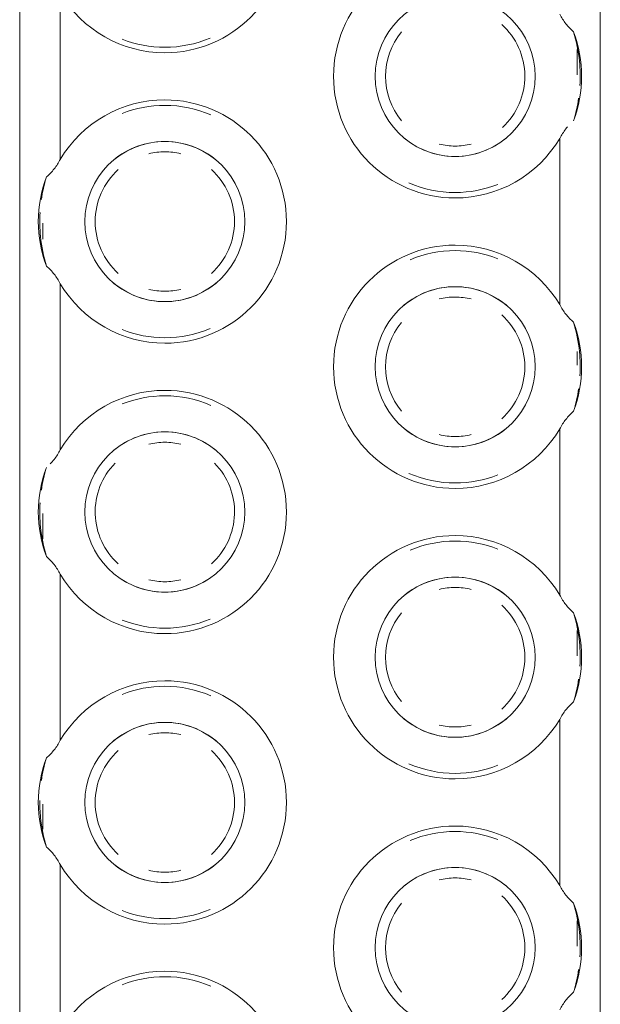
# Model space of a CAD drawing. Header units: millimetres. Extents: x 198345 to 441227, y -23587 to 80066.
# Tile 67 of 79: x 376442 to 376492, y 62633 to 62717. Entities that reach past the tile are written whole.
import ezdxf

# ---------------------------------------------------------------- set-up
doc = ezdxf.new("R2010")
doc.units = ezdxf.units.MM
doc.layers.add('CA_IMPORTY18', color=8, linetype='Continuous', lineweight=9)

# ---------------------------------------------------------------- blocks, each defined once
blk = doc.blocks.new('ocelová kce final - 11542_003_OK-HALA_TaO-2_ET_AciS_2025-05-29_upr_dwg-2597525-PŮDORYS _6_160 _ vestavek V9')
at = {"layer": 'CA_IMPORTY18', "color": 57}
for p, q in [((264645, 62775), (264645, 62375)), ((264645, 62775), (264645, 62375)), ((264695, 62375), (264695, 62775)), ((264695, 62375), (264695, 62775)), ((264648.5, 62719.646), (264648.5, 62705.354)), ((264693, 62712.634), (264693, 62714.81)), ((264693, 62712.634), (264693, 62714.81)), ((264693, 62712.634), (264693, 62714.81)), ((264693, 62712.634), (264693, 62714.81)), ((264693, 62712.634), (264693, 62714.81)), ((264693, 62712.634), (264693, 62714.81)), ((264693, 62712.634), (264693, 62714.81)), ((264691.5, 62692.854), (264691.5, 62707.146)), ((264647, 62698.473), (264647, 62699.866)), ((264647, 62698.473), (264647, 62699.866)), ((264647, 62698.473), (264647, 62699.866)), ((264647, 62698.473), (264647, 62699.866)), ((264647, 62698.473), (264647, 62699.866)), ((264647, 62698.473), (264647, 62699.866)), ((264647, 62698.473), (264647, 62699.866)), ((264648.5, 62694.646), (264648.5, 62680.354)), ((264693, 62687.634), (264693, 62688.814)), ((264693, 62687.634), (264693, 62688.814)), ((264693, 62687.634), (264693, 62688.814)), ((264693, 62687.634), (264693, 62688.814)), ((264693, 62687.634), (264693, 62688.814)), ((264693, 62687.634), (264693, 62688.814)), ((264693, 62687.634), (264693, 62688.814)), ((264691.5, 62667.854), (264691.5, 62682.146)), ((264647, 62672.69), (264647, 62674.866)), ((264647, 62672.69), (264647, 62674.866)), ((264647, 62672.69), (264647, 62674.866)), ((264647, 62672.69), (264647, 62674.866)), ((264647, 62672.69), (264647, 62674.866)), ((264647, 62672.69), (264647, 62674.866)), ((264647, 62672.69), (264647, 62674.866)), ((264648.5, 62669.646), (264648.5, 62655.354)), ((264693, 62662.634), (264693, 62664.81)), ((264693, 62662.634), (264693, 62664.81)), ((264693, 62662.634), (264693, 62664.81)), ((264693, 62662.634), (264693, 62664.81)), ((264693, 62662.634), (264693, 62664.81)), ((264693, 62662.634), (264693, 62664.81)), ((264693, 62662.634), (264693, 62664.81)), ((264691.5, 62642.854), (264691.5, 62657.146)), ((264647, 62647.69), (264647, 62649.866)), ((264647, 62647.69), (264647, 62649.866)), ((264647, 62647.69), (264647, 62649.866)), ((264647, 62647.69), (264647, 62649.866)), ((264647, 62647.69), (264647, 62649.866)), ((264647, 62647.69), (264647, 62649.866)), ((264647, 62647.69), (264647, 62649.866)), ((264648.5, 62644.646), (264648.5, 62630.354)), ((264693, 62637.634), (264693, 62639.81)), ((264693, 62637.634), (264693, 62639.81)), ((264693, 62637.634), (264693, 62639.81)), ((264693, 62637.634), (264693, 62639.81)), ((264693, 62637.634), (264693, 62639.81)), ((264693, 62637.634), (264693, 62639.81)), ((264693, 62637.634), (264693, 62639.81))]:
    blk.add_line(p, q, dxfattribs=at)
for centre, radius, start, end in [((264657.5, 62725), 10.472, 270, 90), ((264682.5, 62712.5), 10.472, 90, 270), ((264657.5, 62725), 10.472, 210.74808, 270), ((264682.5, 62712.5), 6.894, 90, 270), ((264682.5, 62712.5), 6.894, 270, 90), ((264682.5, 62712.5), 6, 312.85886, 48.12088), ((264682.5, 62712.5), 6, 312.85886, 48.12088), ((264682.5, 62712.5), 6, 312.85886, 48.12088), ((264682.5, 62712.5), 6, 312.85886, 48.12088), ((264682.5, 62712.5), 6, 312.85886, 48.12088), ((264682.5, 62712.5), 6, 312.85886, 48.12088), ((264682.5, 62712.5), 6, 312.85886, 48.12088), ((264657.5, 62725), 10, 248.3971, 270), ((264657.5, 62725), 10, 248.3971, 270), ((264657.5, 62725), 10, 248.3971, 270), ((264657.5, 62725), 10, 248.3971, 270), ((264657.5, 62725), 10, 248.3971, 270), ((264657.5, 62725), 10, 248.3971, 270), ((264657.5, 62725), 10, 248.3971, 270), ((264657.5, 62725), 10, 270, 292.89105), ((264657.5, 62725), 10, 270, 292.89105), ((264657.5, 62725), 10, 270, 292.89105), ((264657.5, 62725), 10, 270, 292.89105), ((264657.5, 62725), 10, 270, 292.89105), ((264657.5, 62725), 10, 270, 292.89105), ((264657.5, 62725), 10, 270, 292.89105), ((264682.5, 62712.5), 6, 140.39221, 219.5962), ((264682.5, 62712.5), 6, 140.39221, 219.5962), ((264682.5, 62712.5), 6, 140.39221, 219.5962), ((264682.5, 62712.5), 6, 140.39221, 219.5962), ((264682.5, 62712.5), 6, 140.39221, 219.5962), ((264682.5, 62712.5), 6, 140.39221, 219.5962), ((264682.5, 62712.5), 6, 140.39221, 219.5962), ((264682.5, 62712.5), 10.894, 339.39148, 20.60852), ((264657.5, 62700), 10.472, 90, 149.25192), ((264657.5, 62700), 10, 90, 111.55195), ((264657.5, 62700), 10, 90, 111.55195), ((264657.5, 62700), 10, 90, 111.55195), ((264657.5, 62700), 10, 90, 111.55195), ((264657.5, 62700), 10, 90, 111.55195), ((264657.5, 62700), 10, 90, 111.55195), ((264657.5, 62700), 10, 90, 111.55195), ((264657.5, 62700), 10.472, 270, 90), ((264657.5, 62700), 10, 66.58979, 90), ((264657.5, 62700), 10, 66.58979, 90), ((264657.5, 62700), 10, 66.58979, 90), ((264657.5, 62700), 10, 66.58979, 90), ((264657.5, 62700), 10, 66.58979, 90), ((264657.5, 62700), 10, 66.58979, 90), ((264657.5, 62700), 10, 66.58979, 90), ((264682.5, 62712.5), 6.894, 230, 270), ((264682.5, 62712.5), 6.894, 230, 270), ((264682.5, 62712.5), 6.894, 230, 270), ((264682.5, 62712.5), 6.894, 230, 270), ((264682.5, 62712.5), 6.894, 230, 270), ((264682.5, 62712.5), 6.894, 230, 270), ((264682.5, 62712.5), 6.894, 270, 310), ((264682.5, 62712.5), 6.894, 270, 310), ((264682.5, 62712.5), 6.894, 270, 310), ((264682.5, 62712.5), 6.894, 270, 310), ((264682.5, 62712.5), 6.894, 270, 310), ((264682.5, 62712.5), 6.894, 270, 310), ((264657.5, 62700), 6.894, 90, 270), ((264657.5, 62700), 6.894, 90, 130), ((264657.5, 62700), 6.894, 90, 130), ((264657.5, 62700), 6.894, 90, 130), ((264657.5, 62700), 6.894, 90, 130), ((264657.5, 62700), 6.894, 90, 130), ((264657.5, 62700), 6.894, 90, 130), ((264657.5, 62700), 6.894, 270, 90), ((264657.5, 62700), 6.894, 50, 90), ((264657.5, 62700), 6.894, 50, 90), ((264657.5, 62700), 6.894, 50, 90), ((264657.5, 62700), 6.894, 50, 90), ((264657.5, 62700), 6.894, 50, 90), ((264657.5, 62700), 6.894, 50, 90), ((264682.5, 62712.5), 6, 256.62838, 270), ((264682.5, 62712.5), 6, 256.62838, 270), ((264682.5, 62712.5), 6, 256.62838, 270), ((264682.5, 62712.5), 6, 256.62838, 270), ((264682.5, 62712.5), 6, 256.62838, 270), ((264682.5, 62712.5), 6, 256.62838, 270), ((264682.5, 62712.5), 6, 256.62838, 270), ((264682.5, 62712.5), 10.472, 270, 329.25192), ((264682.5, 62712.5), 6, 270, 283.36241), ((264682.5, 62712.5), 6, 270, 283.36241), ((264682.5, 62712.5), 6, 270, 283.36241), ((264682.5, 62712.5), 6, 270, 283.36241), ((264682.5, 62712.5), 6, 270, 283.36241), ((264682.5, 62712.5), 6, 270, 283.36241), ((264682.5, 62712.5), 6, 270, 283.36241), ((264657.5, 62700), 6, 90, 103.36241), ((264657.5, 62700), 6, 90, 103.36241), ((264657.5, 62700), 6, 90, 103.36241), ((264657.5, 62700), 6, 90, 103.36241), ((264657.5, 62700), 6, 90, 103.36241), ((264657.5, 62700), 6, 90, 103.36241), ((264657.5, 62700), 6, 90, 103.36241), ((264657.5, 62700), 6, 76.62838, 90), ((264657.5, 62700), 6, 76.62838, 90), ((264657.5, 62700), 6, 76.62838, 90), ((264657.5, 62700), 6, 76.62838, 90), ((264657.5, 62700), 6, 76.62838, 90), ((264657.5, 62700), 6, 76.62838, 90), ((264657.5, 62700), 6, 76.62838, 90), ((264657.5, 62700), 10.894, 159.39148, 200.60852), ((264657.5, 62700), 6, 131.88393, 228.12088), ((264657.5, 62700), 6, 131.88393, 228.12088), ((264657.5, 62700), 6, 131.88393, 228.12088), ((264657.5, 62700), 6, 131.88393, 228.12088), ((264657.5, 62700), 6, 131.88393, 228.12088), ((264657.5, 62700), 6, 131.88393, 228.12088), ((264657.5, 62700), 6, 131.88393, 228.12088), ((264657.5, 62700), 6, 311.88393, 48.12088), ((264657.5, 62700), 6, 311.88393, 48.12088), ((264657.5, 62700), 6, 311.88393, 48.12088), ((264657.5, 62700), 6, 311.88393, 48.12088), ((264657.5, 62700), 6, 311.88393, 48.12088), ((264657.5, 62700), 6, 311.88393, 48.12088), ((264657.5, 62700), 6, 311.88393, 48.12088), ((264682.5, 62712.5), 10, 246.54219, 270), ((264682.5, 62712.5), 10, 246.54219, 270), ((264682.5, 62712.5), 10, 246.54219, 270), ((264682.5, 62712.5), 10, 246.54219, 270), ((264682.5, 62712.5), 10, 246.54219, 270), ((264682.5, 62712.5), 10, 246.54219, 270), ((264682.5, 62712.5), 10, 246.54219, 270), ((264682.5, 62712.5), 10, 270, 291.57875), ((264682.5, 62712.5), 10, 270, 291.57875), ((264682.5, 62712.5), 10, 270, 291.57875), ((264682.5, 62712.5), 10, 270, 291.57875), ((264682.5, 62712.5), 10, 270, 291.57875), ((264682.5, 62712.5), 10, 270, 291.57875), ((264682.5, 62712.5), 10, 270, 291.57875), ((264682.5, 62687.5), 10.472, 90, 270), ((264682.5, 62687.5), 10.472, 30.74808, 90), ((264682.5, 62687.5), 10, 90, 112.85649), ((264682.5, 62687.5), 10, 90, 112.85649), ((264682.5, 62687.5), 10, 90, 112.85649), ((264682.5, 62687.5), 10, 90, 112.85649), ((264682.5, 62687.5), 10, 90, 112.85649), ((264682.5, 62687.5), 10, 90, 112.85649), ((264682.5, 62687.5), 10, 90, 112.85649), ((264682.5, 62687.5), 10, 68.42392, 90), ((264682.5, 62687.5), 10, 68.42392, 90), ((264682.5, 62687.5), 10, 68.42392, 90), ((264682.5, 62687.5), 10, 68.42392, 90), ((264682.5, 62687.5), 10, 68.42392, 90), ((264682.5, 62687.5), 10, 68.42392, 90), ((264682.5, 62687.5), 10, 68.42392, 90), ((264657.5, 62700), 10.472, 210.74808, 270), ((264657.5, 62700), 6.894, 230, 270), ((264657.5, 62700), 6.894, 230, 270), ((264657.5, 62700), 6.894, 230, 270), ((264657.5, 62700), 6.894, 230, 270), ((264657.5, 62700), 6.894, 230, 270), ((264657.5, 62700), 6.894, 230, 270), ((264657.5, 62700), 6.894, 270, 310), ((264657.5, 62700), 6.894, 270, 310), ((264657.5, 62700), 6.894, 270, 310), ((264657.5, 62700), 6.894, 270, 310), ((264657.5, 62700), 6.894, 270, 310), ((264657.5, 62700), 6.894, 270, 310), ((264657.5, 62700), 6, 256.62838, 270), ((264657.5, 62700), 6, 256.62838, 270), ((264657.5, 62700), 6, 256.62838, 270), ((264657.5, 62700), 6, 256.62838, 270), ((264657.5, 62700), 6, 256.62838, 270), ((264657.5, 62700), 6, 256.62838, 270), ((264657.5, 62700), 6, 256.62838, 270), ((264657.5, 62700), 6, 270, 283.36241), ((264657.5, 62700), 6, 270, 283.36241), ((264657.5, 62700), 6, 270, 283.36241), ((264657.5, 62700), 6, 270, 283.36241), ((264657.5, 62700), 6, 270, 283.36241), ((264657.5, 62700), 6, 270, 283.36241), ((264657.5, 62700), 6, 270, 283.36241), ((264682.5, 62687.5), 6.894, 90, 270), ((264682.5, 62687.5), 6.894, 90, 130), ((264682.5, 62687.5), 6.894, 90, 130), ((264682.5, 62687.5), 6.894, 90, 130), ((264682.5, 62687.5), 6.894, 90, 130), ((264682.5, 62687.5), 6.894, 90, 130), ((264682.5, 62687.5), 6.894, 90, 130), ((264682.5, 62687.5), 6.894, 270, 90), ((264682.5, 62687.5), 6.894, 50, 90), ((264682.5, 62687.5), 6.894, 50, 90), ((264682.5, 62687.5), 6.894, 50, 90), ((264682.5, 62687.5), 6.894, 50, 90), ((264682.5, 62687.5), 6.894, 50, 90), ((264682.5, 62687.5), 6.894, 50, 90), ((264682.5, 62687.5), 6, 90, 103.36241), ((264682.5, 62687.5), 6, 90, 103.36241), ((264682.5, 62687.5), 6, 90, 103.36241), ((264682.5, 62687.5), 6, 90, 103.36241), ((264682.5, 62687.5), 6, 90, 103.36241), ((264682.5, 62687.5), 6, 90, 103.36241), ((264682.5, 62687.5), 6, 90, 103.36241), ((264682.5, 62687.5), 6, 76.62838, 90), ((264682.5, 62687.5), 6, 76.62838, 90), ((264682.5, 62687.5), 6, 76.62838, 90), ((264682.5, 62687.5), 6, 76.62838, 90), ((264682.5, 62687.5), 6, 76.62838, 90), ((264682.5, 62687.5), 6, 76.62838, 90), ((264682.5, 62687.5), 6, 76.62838, 90), ((264682.5, 62687.5), 6, 311.88393, 48.12088), ((264682.5, 62687.5), 6, 311.88393, 48.12088), ((264682.5, 62687.5), 6, 311.88393, 48.12088), ((264682.5, 62687.5), 6, 311.88393, 48.12088), ((264682.5, 62687.5), 6, 311.88393, 48.12088), ((264682.5, 62687.5), 6, 311.88393, 48.12088), ((264682.5, 62687.5), 6, 311.88393, 48.12088), ((264682.5, 62687.5), 6, 140.39221, 219.5962), ((264682.5, 62687.5), 6, 140.39221, 219.5962), ((264682.5, 62687.5), 6, 140.39221, 219.5962), ((264682.5, 62687.5), 6, 140.39221, 219.5962), ((264682.5, 62687.5), 6, 140.39221, 219.5962), ((264682.5, 62687.5), 6, 140.39221, 219.5962), ((264682.5, 62687.5), 6, 140.39221, 219.5962), ((264682.5, 62687.5), 10.894, 339.39148, 20.60852), ((264657.5, 62700), 10, 248.3971, 270), ((264657.5, 62700), 10, 248.3971, 270), ((264657.5, 62700), 10, 248.3971, 270), ((264657.5, 62700), 10, 248.3971, 270), ((264657.5, 62700), 10, 248.3971, 270), ((264657.5, 62700), 10, 248.3971, 270), ((264657.5, 62700), 10, 248.3971, 270), ((264657.5, 62700), 10, 270, 292.89105), ((264657.5, 62700), 10, 270, 292.89105), ((264657.5, 62700), 10, 270, 292.89105), ((264657.5, 62700), 10, 270, 292.89105), ((264657.5, 62700), 10, 270, 292.89105), ((264657.5, 62700), 10, 270, 292.89105), ((264657.5, 62700), 10, 270, 292.89105), ((264657.5, 62675), 10.472, 90, 149.25192), ((264657.5, 62675), 10.472, 270, 90), ((264657.5, 62675), 10, 90, 111.55195), ((264657.5, 62675), 10, 90, 111.55195), ((264657.5, 62675), 10, 90, 111.55195), ((264657.5, 62675), 10, 90, 111.55195), ((264657.5, 62675), 10, 90, 111.55195), ((264657.5, 62675), 10, 90, 111.55195), ((264657.5, 62675), 10, 90, 111.55195), ((264657.5, 62675), 10, 66.58979, 90), ((264657.5, 62675), 10, 66.58979, 90), ((264657.5, 62675), 10, 66.58979, 90), ((264657.5, 62675), 10, 66.58979, 90), ((264657.5, 62675), 10, 66.58979, 90), ((264657.5, 62675), 10, 66.58979, 90), ((264657.5, 62675), 10, 66.58979, 90), ((264657.5, 62675), 6.894, 90, 270), ((264657.5, 62675), 6.894, 90, 130), ((264657.5, 62675), 6.894, 90, 130), ((264657.5, 62675), 6.894, 90, 130), ((264657.5, 62675), 6.894, 90, 130), ((264657.5, 62675), 6.894, 90, 130), ((264657.5, 62675), 6.894, 90, 130), ((264657.5, 62675), 6.894, 270, 90), ((264657.5, 62675), 6.894, 50, 90), ((264657.5, 62675), 6.894, 50, 90), ((264657.5, 62675), 6.894, 50, 90), ((264657.5, 62675), 6.894, 50, 90), ((264657.5, 62675), 6.894, 50, 90), ((264657.5, 62675), 6.894, 50, 90), ((264682.5, 62687.5), 6.894, 230, 270), ((264682.5, 62687.5), 6.894, 230, 270), ((264682.5, 62687.5), 6.894, 230, 270), ((264682.5, 62687.5), 6.894, 230, 270), ((264682.5, 62687.5), 6.894, 230, 270), ((264682.5, 62687.5), 6.894, 230, 270), ((264682.5, 62687.5), 6.894, 270, 310), ((264682.5, 62687.5), 6.894, 270, 310), ((264682.5, 62687.5), 6.894, 270, 310), ((264682.5, 62687.5), 6.894, 270, 310), ((264682.5, 62687.5), 6.894, 270, 310), ((264682.5, 62687.5), 6.894, 270, 310), ((264682.5, 62687.5), 10.472, 270, 329.25192), ((264657.5, 62675), 6, 90, 103.36241), ((264657.5, 62675), 6, 90, 103.36241), ((264657.5, 62675), 6, 90, 103.36241), ((264657.5, 62675), 6, 90, 103.36241), ((264657.5, 62675), 6, 90, 103.36241), ((264657.5, 62675), 6, 90, 103.36241), ((264657.5, 62675), 6, 90, 103.36241), ((264657.5, 62675), 6, 76.62838, 90), ((264657.5, 62675), 6, 76.62838, 90), ((264657.5, 62675), 6, 76.62838, 90), ((264657.5, 62675), 6, 76.62838, 90), ((264657.5, 62675), 6, 76.62838, 90), ((264657.5, 62675), 6, 76.62838, 90), ((264657.5, 62675), 6, 76.62838, 90), ((264682.5, 62687.5), 6, 256.62838, 270), ((264682.5, 62687.5), 6, 256.62838, 270), ((264682.5, 62687.5), 6, 256.62838, 270), ((264682.5, 62687.5), 6, 256.62838, 270), ((264682.5, 62687.5), 6, 256.62838, 270), ((264682.5, 62687.5), 6, 256.62838, 270), ((264682.5, 62687.5), 6, 256.62838, 270), ((264682.5, 62687.5), 6, 270, 283.36241), ((264682.5, 62687.5), 6, 270, 283.36241), ((264682.5, 62687.5), 6, 270, 283.36241), ((264682.5, 62687.5), 6, 270, 283.36241), ((264682.5, 62687.5), 6, 270, 283.36241), ((264682.5, 62687.5), 6, 270, 283.36241), ((264682.5, 62687.5), 6, 270, 283.36241), ((264657.5, 62675), 10.894, 159.39148, 200.60852), ((264657.5, 62675), 6, 135.52403, 228.12088), ((264657.5, 62675), 6, 135.52403, 228.12088), ((264657.5, 62675), 6, 135.52403, 228.12088), ((264657.5, 62675), 6, 135.52403, 228.12088), ((264657.5, 62675), 6, 135.52403, 228.12088), ((264657.5, 62675), 6, 135.52403, 228.12088), ((264657.5, 62675), 6, 135.52403, 228.12088), ((264657.5, 62675), 6, 311.88393, 44.46506), ((264657.5, 62675), 6, 311.88393, 44.46506), ((264657.5, 62675), 6, 311.88393, 44.46506), ((264657.5, 62675), 6, 311.88393, 44.46506), ((264657.5, 62675), 6, 311.88393, 44.46506), ((264657.5, 62675), 6, 311.88393, 44.46506), ((264657.5, 62675), 6, 311.88393, 44.46506), ((264682.5, 62687.5), 10, 246.54219, 270), ((264682.5, 62687.5), 10, 246.54219, 270), ((264682.5, 62687.5), 10, 246.54219, 270), ((264682.5, 62687.5), 10, 246.54219, 270), ((264682.5, 62687.5), 10, 246.54219, 270), ((264682.5, 62687.5), 10, 246.54219, 270), ((264682.5, 62687.5), 10, 246.54219, 270), ((264682.5, 62687.5), 10, 270, 291.57875), ((264682.5, 62687.5), 10, 270, 291.57875), ((264682.5, 62687.5), 10, 270, 291.57875), ((264682.5, 62687.5), 10, 270, 291.57875), ((264682.5, 62687.5), 10, 270, 291.57875), ((264682.5, 62687.5), 10, 270, 291.57875), ((264682.5, 62687.5), 10, 270, 291.57875), ((264682.5, 62662.5), 10.472, 90, 270), ((264682.5, 62662.5), 10, 90, 112.85649), ((264682.5, 62662.5), 10, 90, 112.85649), ((264682.5, 62662.5), 10, 90, 112.85649), ((264682.5, 62662.5), 10, 90, 112.85649), ((264682.5, 62662.5), 10, 90, 112.85649), ((264682.5, 62662.5), 10, 90, 112.85649), ((264682.5, 62662.5), 10, 90, 112.85649), ((264682.5, 62662.5), 10.472, 30.74808, 90), ((264682.5, 62662.5), 10, 68.42392, 90), ((264682.5, 62662.5), 10, 68.42392, 90), ((264682.5, 62662.5), 10, 68.42392, 90), ((264682.5, 62662.5), 10, 68.42392, 90), ((264682.5, 62662.5), 10, 68.42392, 90), ((264682.5, 62662.5), 10, 68.42392, 90), ((264682.5, 62662.5), 10, 68.42392, 90), ((264657.5, 62675), 10.472, 210.74808, 270), ((264657.5, 62675), 6.894, 233.70433, 270), ((264657.5, 62675), 6.894, 233.70433, 270), ((264657.5, 62675), 6.894, 233.70433, 270), ((264657.5, 62675), 6.894, 233.70433, 270), ((264657.5, 62675), 6.894, 233.70433, 270), ((264657.5, 62675), 6.894, 233.70433, 270), ((264657.5, 62675), 6, 256.62838, 270), ((264657.5, 62675), 6, 256.62838, 270), ((264657.5, 62675), 6, 256.62838, 270), ((264657.5, 62675), 6, 256.62838, 270), ((264657.5, 62675), 6, 256.62838, 270), ((264657.5, 62675), 6, 256.62838, 270), ((264657.5, 62675), 6, 256.62838, 270), ((264657.5, 62675), 6.894, 270, 306.28174), ((264657.5, 62675), 6.894, 270, 306.28174), ((264657.5, 62675), 6.894, 270, 306.28174), ((264657.5, 62675), 6.894, 270, 306.28174), ((264657.5, 62675), 6.894, 270, 306.28174), ((264657.5, 62675), 6.894, 270, 306.28174), ((264657.5, 62675), 6, 270, 283.36241), ((264657.5, 62675), 6, 270, 283.36241), ((264657.5, 62675), 6, 270, 283.36241), ((264657.5, 62675), 6, 270, 283.36241), ((264657.5, 62675), 6, 270, 283.36241), ((264657.5, 62675), 6, 270, 283.36241), ((264657.5, 62675), 6, 270, 283.36241), ((264682.5, 62662.5), 6.894, 90, 270), ((264682.5, 62662.5), 6.894, 90, 130), ((264682.5, 62662.5), 6.894, 90, 130), ((264682.5, 62662.5), 6.894, 90, 130), ((264682.5, 62662.5), 6.894, 90, 130), ((264682.5, 62662.5), 6.894, 90, 130), ((264682.5, 62662.5), 6.894, 90, 130), ((264682.5, 62662.5), 6.894, 270, 90), ((264682.5, 62662.5), 6.894, 50, 90), ((264682.5, 62662.5), 6.894, 50, 90), ((264682.5, 62662.5), 6.894, 50, 90), ((264682.5, 62662.5), 6.894, 50, 90), ((264682.5, 62662.5), 6.894, 50, 90), ((264682.5, 62662.5), 6.894, 50, 90), ((264682.5, 62662.5), 6, 90, 103.36241), ((264682.5, 62662.5), 6, 90, 103.36241), ((264682.5, 62662.5), 6, 90, 103.36241), ((264682.5, 62662.5), 6, 90, 103.36241), ((264682.5, 62662.5), 6, 90, 103.36241), ((264682.5, 62662.5), 6, 90, 103.36241), ((264682.5, 62662.5), 6, 90, 103.36241), ((264682.5, 62662.5), 6, 76.62838, 90), ((264682.5, 62662.5), 6, 76.62838, 90), ((264682.5, 62662.5), 6, 76.62838, 90), ((264682.5, 62662.5), 6, 76.62838, 90), ((264682.5, 62662.5), 6, 76.62838, 90), ((264682.5, 62662.5), 6, 76.62838, 90), ((264682.5, 62662.5), 6, 76.62838, 90), ((264682.5, 62662.5), 6, 311.88393, 48.12088), ((264682.5, 62662.5), 6, 311.88393, 48.12088), ((264682.5, 62662.5), 6, 311.88393, 48.12088), ((264682.5, 62662.5), 6, 311.88393, 48.12088), ((264682.5, 62662.5), 6, 311.88393, 48.12088), ((264682.5, 62662.5), 6, 311.88393, 48.12088), ((264682.5, 62662.5), 6, 311.88393, 48.12088), ((264657.5, 62675), 10, 248.3971, 270), ((264657.5, 62675), 10, 248.3971, 270), ((264657.5, 62675), 10, 248.3971, 270), ((264657.5, 62675), 10, 248.3971, 270), ((264657.5, 62675), 10, 248.3971, 270), ((264657.5, 62675), 10, 248.3971, 270), ((264657.5, 62675), 10, 248.3971, 270), ((264657.5, 62675), 10, 270, 292.89105), ((264657.5, 62675), 10, 270, 292.89105), ((264657.5, 62675), 10, 270, 292.89105), ((264657.5, 62675), 10, 270, 292.89105), ((264657.5, 62675), 10, 270, 292.89105), ((264657.5, 62675), 10, 270, 292.89105), ((264657.5, 62675), 10, 270, 292.89105), ((264682.5, 62662.5), 6, 140.39221, 219.5962), ((264682.5, 62662.5), 6, 140.39221, 219.5962), ((264682.5, 62662.5), 6, 140.39221, 219.5962), ((264682.5, 62662.5), 6, 140.39221, 219.5962), ((264682.5, 62662.5), 6, 140.39221, 219.5962), ((264682.5, 62662.5), 6, 140.39221, 219.5962), ((264682.5, 62662.5), 6, 140.39221, 219.5962), ((264682.5, 62662.5), 10.894, 339.39148, 20.60852), ((264657.5, 62650), 10.472, 90, 149.25192), ((264657.5, 62650), 10, 90, 111.55195), ((264657.5, 62650), 10, 90, 111.55195), ((264657.5, 62650), 10, 90, 111.55195), ((264657.5, 62650), 10, 90, 111.55195), ((264657.5, 62650), 10, 90, 111.55195), ((264657.5, 62650), 10, 90, 111.55195), ((264657.5, 62650), 10, 90, 111.55195), ((264657.5, 62650), 10.472, 270, 90), ((264657.5, 62650), 10, 66.58979, 90), ((264657.5, 62650), 10, 66.58979, 90), ((264657.5, 62650), 10, 66.58979, 90), ((264657.5, 62650), 10, 66.58979, 90), ((264657.5, 62650), 10, 66.58979, 90), ((264657.5, 62650), 10, 66.58979, 90), ((264657.5, 62650), 10, 66.58979, 90), ((264682.5, 62662.5), 6.894, 230, 270), ((264682.5, 62662.5), 6.894, 230, 270), ((264682.5, 62662.5), 6.894, 230, 270), ((264682.5, 62662.5), 6.894, 230, 270), ((264682.5, 62662.5), 6.894, 230, 270), ((264682.5, 62662.5), 6.894, 230, 270), ((264682.5, 62662.5), 6.894, 270, 310), ((264682.5, 62662.5), 6.894, 270, 310), ((264682.5, 62662.5), 6.894, 270, 310), ((264682.5, 62662.5), 6.894, 270, 310), ((264682.5, 62662.5), 6.894, 270, 310), ((264682.5, 62662.5), 6.894, 270, 310), ((264657.5, 62650), 6.894, 90, 270), ((264657.5, 62650), 6.894, 90, 130), ((264657.5, 62650), 6.894, 90, 130), ((264657.5, 62650), 6.894, 90, 130), ((264657.5, 62650), 6.894, 90, 130), ((264657.5, 62650), 6.894, 90, 130), ((264657.5, 62650), 6.894, 90, 130), ((264657.5, 62650), 6.894, 270, 90), ((264657.5, 62650), 6.894, 50, 90), ((264657.5, 62650), 6.894, 50, 90), ((264657.5, 62650), 6.894, 50, 90), ((264657.5, 62650), 6.894, 50, 90), ((264657.5, 62650), 6.894, 50, 90), ((264657.5, 62650), 6.894, 50, 90), ((264682.5, 62662.5), 6, 256.62838, 270), ((264682.5, 62662.5), 6, 256.62838, 270), ((264682.5, 62662.5), 6, 256.62838, 270), ((264682.5, 62662.5), 6, 256.62838, 270), ((264682.5, 62662.5), 6, 256.62838, 270), ((264682.5, 62662.5), 6, 256.62838, 270), ((264682.5, 62662.5), 6, 256.62838, 270), ((264682.5, 62662.5), 10.472, 270, 329.25192), ((264682.5, 62662.5), 6, 270, 283.36241), ((264682.5, 62662.5), 6, 270, 283.36241), ((264682.5, 62662.5), 6, 270, 283.36241), ((264682.5, 62662.5), 6, 270, 283.36241), ((264682.5, 62662.5), 6, 270, 283.36241), ((264682.5, 62662.5), 6, 270, 283.36241), ((264682.5, 62662.5), 6, 270, 283.36241), ((264657.5, 62650), 6, 90, 103.36241), ((264657.5, 62650), 6, 90, 103.36241), ((264657.5, 62650), 6, 90, 103.36241), ((264657.5, 62650), 6, 90, 103.36241), ((264657.5, 62650), 6, 90, 103.36241), ((264657.5, 62650), 6, 90, 103.36241), ((264657.5, 62650), 6, 90, 103.36241), ((264657.5, 62650), 6, 76.62838, 90), ((264657.5, 62650), 6, 76.62838, 90), ((264657.5, 62650), 6, 76.62838, 90), ((264657.5, 62650), 6, 76.62838, 90), ((264657.5, 62650), 6, 76.62838, 90), ((264657.5, 62650), 6, 76.62838, 90), ((264657.5, 62650), 6, 76.62838, 90), ((264657.5, 62650), 10.894, 159.39148, 200.60852), ((264657.5, 62650), 6, 131.88393, 228.12088), ((264657.5, 62650), 6, 131.88393, 228.12088), ((264657.5, 62650), 6, 131.88393, 228.12088), ((264657.5, 62650), 6, 131.88393, 228.12088), ((264657.5, 62650), 6, 131.88393, 228.12088), ((264657.5, 62650), 6, 131.88393, 228.12088), ((264657.5, 62650), 6, 131.88393, 228.12088), ((264657.5, 62650), 6, 311.88393, 48.12088), ((264657.5, 62650), 6, 311.88393, 48.12088), ((264657.5, 62650), 6, 311.88393, 48.12088), ((264657.5, 62650), 6, 311.88393, 48.12088), ((264657.5, 62650), 6, 311.88393, 48.12088), ((264657.5, 62650), 6, 311.88393, 48.12088), ((264657.5, 62650), 6, 311.88393, 48.12088), ((264682.5, 62662.5), 10, 246.54219, 270), ((264682.5, 62662.5), 10, 246.54219, 270), ((264682.5, 62662.5), 10, 246.54219, 270), ((264682.5, 62662.5), 10, 246.54219, 270), ((264682.5, 62662.5), 10, 246.54219, 270), ((264682.5, 62662.5), 10, 246.54219, 270), ((264682.5, 62662.5), 10, 246.54219, 270), ((264682.5, 62662.5), 10, 270, 291.57875), ((264682.5, 62662.5), 10, 270, 291.57875), ((264682.5, 62662.5), 10, 270, 291.57875), ((264682.5, 62662.5), 10, 270, 291.57875), ((264682.5, 62662.5), 10, 270, 291.57875), ((264682.5, 62662.5), 10, 270, 291.57875), ((264682.5, 62662.5), 10, 270, 291.57875), ((264682.5, 62637.5), 10.472, 90, 270), ((264682.5, 62637.5), 10.472, 30.74808, 90), ((264682.5, 62637.5), 10, 90, 112.85649), ((264682.5, 62637.5), 10, 90, 112.85649), ((264682.5, 62637.5), 10, 90, 112.85649), ((264682.5, 62637.5), 10, 90, 112.85649), ((264682.5, 62637.5), 10, 90, 112.85649), ((264682.5, 62637.5), 10, 90, 112.85649), ((264682.5, 62637.5), 10, 90, 112.85649), ((264682.5, 62637.5), 10, 68.42392, 90), ((264682.5, 62637.5), 10, 68.42392, 90), ((264682.5, 62637.5), 10, 68.42392, 90), ((264682.5, 62637.5), 10, 68.42392, 90), ((264682.5, 62637.5), 10, 68.42392, 90), ((264682.5, 62637.5), 10, 68.42392, 90), ((264682.5, 62637.5), 10, 68.42392, 90), ((264657.5, 62650), 10.472, 210.74808, 270), ((264657.5, 62650), 6.894, 230, 270), ((264657.5, 62650), 6.894, 230, 270), ((264657.5, 62650), 6.894, 230, 270), ((264657.5, 62650), 6.894, 230, 270), ((264657.5, 62650), 6.894, 230, 270), ((264657.5, 62650), 6.894, 230, 270), ((264657.5, 62650), 6.894, 270, 310), ((264657.5, 62650), 6.894, 270, 310), ((264657.5, 62650), 6.894, 270, 310), ((264657.5, 62650), 6.894, 270, 310), ((264657.5, 62650), 6.894, 270, 310), ((264657.5, 62650), 6.894, 270, 310), ((264657.5, 62650), 6, 256.62838, 270), ((264657.5, 62650), 6, 256.62838, 270), ((264657.5, 62650), 6, 256.62838, 270), ((264657.5, 62650), 6, 256.62838, 270), ((264657.5, 62650), 6, 256.62838, 270), ((264657.5, 62650), 6, 256.62838, 270), ((264657.5, 62650), 6, 256.62838, 270), ((264657.5, 62650), 6, 270, 283.36241), ((264657.5, 62650), 6, 270, 283.36241), ((264657.5, 62650), 6, 270, 283.36241), ((264657.5, 62650), 6, 270, 283.36241), ((264657.5, 62650), 6, 270, 283.36241), ((264657.5, 62650), 6, 270, 283.36241), ((264657.5, 62650), 6, 270, 283.36241), ((264682.5, 62637.5), 6.894, 90, 270), ((264682.5, 62637.5), 6.894, 90, 130), ((264682.5, 62637.5), 6.894, 90, 130), ((264682.5, 62637.5), 6.894, 90, 130), ((264682.5, 62637.5), 6.894, 90, 130), ((264682.5, 62637.5), 6.894, 90, 130), ((264682.5, 62637.5), 6.894, 90, 130), ((264682.5, 62637.5), 6.894, 270, 90), ((264682.5, 62637.5), 6.894, 50, 90), ((264682.5, 62637.5), 6.894, 50, 90), ((264682.5, 62637.5), 6.894, 50, 90), ((264682.5, 62637.5), 6.894, 50, 90), ((264682.5, 62637.5), 6.894, 50, 90), ((264682.5, 62637.5), 6.894, 50, 90), ((264682.5, 62637.5), 6, 90, 103.36241), ((264682.5, 62637.5), 6, 90, 103.36241), ((264682.5, 62637.5), 6, 90, 103.36241), ((264682.5, 62637.5), 6, 90, 103.36241), ((264682.5, 62637.5), 6, 90, 103.36241), ((264682.5, 62637.5), 6, 90, 103.36241), ((264682.5, 62637.5), 6, 90, 103.36241), ((264682.5, 62637.5), 6, 76.62838, 90), ((264682.5, 62637.5), 6, 76.62838, 90), ((264682.5, 62637.5), 6, 76.62838, 90), ((264682.5, 62637.5), 6, 76.62838, 90), ((264682.5, 62637.5), 6, 76.62838, 90), ((264682.5, 62637.5), 6, 76.62838, 90), ((264682.5, 62637.5), 6, 76.62838, 90), ((264682.5, 62637.5), 6, 311.88393, 48.12088), ((264682.5, 62637.5), 6, 311.88393, 48.12088), ((264682.5, 62637.5), 6, 311.88393, 48.12088), ((264682.5, 62637.5), 6, 311.88393, 48.12088), ((264682.5, 62637.5), 6, 311.88393, 48.12088), ((264682.5, 62637.5), 6, 311.88393, 48.12088), ((264682.5, 62637.5), 6, 311.88393, 48.12088), ((264682.5, 62637.5), 6, 140.39221, 219.5962), ((264682.5, 62637.5), 6, 140.39221, 219.5962), ((264682.5, 62637.5), 6, 140.39221, 219.5962), ((264682.5, 62637.5), 6, 140.39221, 219.5962), ((264682.5, 62637.5), 6, 140.39221, 219.5962), ((264682.5, 62637.5), 6, 140.39221, 219.5962), ((264682.5, 62637.5), 6, 140.39221, 219.5962), ((264682.5, 62637.5), 10.894, 339.39148, 20.60852), ((264657.5, 62650), 10, 248.3971, 270), ((264657.5, 62650), 10, 248.3971, 270), ((264657.5, 62650), 10, 248.3971, 270), ((264657.5, 62650), 10, 248.3971, 270), ((264657.5, 62650), 10, 248.3971, 270), ((264657.5, 62650), 10, 248.3971, 270), ((264657.5, 62650), 10, 248.3971, 270), ((264657.5, 62650), 10, 270, 292.89105), ((264657.5, 62650), 10, 270, 292.89105), ((264657.5, 62650), 10, 270, 292.89105), ((264657.5, 62650), 10, 270, 292.89105), ((264657.5, 62650), 10, 270, 292.89105), ((264657.5, 62650), 10, 270, 292.89105), ((264657.5, 62650), 10, 270, 292.89105), ((264657.5, 62625), 10.472, 90, 149.25192), ((264657.5, 62625), 10.472, 270, 90), ((264657.5, 62625), 10, 90, 111.55195), ((264657.5, 62625), 10, 90, 111.55195), ((264657.5, 62625), 10, 90, 111.55195), ((264657.5, 62625), 10, 90, 111.55195), ((264657.5, 62625), 10, 90, 111.55195), ((264657.5, 62625), 10, 90, 111.55195), ((264657.5, 62625), 10, 90, 111.55195), ((264657.5, 62625), 10, 66.58979, 90), ((264657.5, 62625), 10, 66.58979, 90), ((264657.5, 62625), 10, 66.58979, 90), ((264657.5, 62625), 10, 66.58979, 90), ((264657.5, 62625), 10, 66.58979, 90), ((264657.5, 62625), 10, 66.58979, 90), ((264657.5, 62625), 10, 66.58979, 90)]:
    blk.add_arc(centre, radius, start, end, dxfattribs=at)
for points in [[(264692.697, 62716.335), (264692.449, 62716.549), (264692.009, 62717.009), (264691.66, 62717.553), (264691.5, 62717.854)], [(264693.201, 62713.797), (264693.266, 62713.11), (264693.279, 62712.412), (264693.24, 62711.721)], [(264693.201, 62713.797), (264693.266, 62713.11), (264693.279, 62712.412), (264693.24, 62711.721)], [(264693.201, 62713.797), (264693.266, 62713.11), (264693.279, 62712.412), (264693.24, 62711.721)], [(264693.201, 62713.797), (264693.266, 62713.11), (264693.279, 62712.412), (264693.24, 62711.721)], [(264693.201, 62713.797), (264693.266, 62713.11), (264693.279, 62712.412), (264693.24, 62711.721)], [(264693.201, 62713.797), (264693.266, 62713.11), (264693.279, 62712.412), (264693.24, 62711.721)], [(264693.132, 62710.61), (264693.04, 62709.954), (264692.898, 62709.308), (264692.697, 62708.665)], [(264647.303, 62703.835), (264647.543, 62704.046), (264647.993, 62704.511), (264648.349, 62705.059), (264648.5, 62705.354)], [(264646.868, 62701.89), (264646.96, 62702.546), (264647.102, 62703.192), (264647.303, 62703.835)], [(264646.799, 62698.703), (264646.734, 62699.39), (264646.721, 62700.088), (264646.76, 62700.779)], [(264646.799, 62698.703), (264646.734, 62699.39), (264646.721, 62700.088), (264646.76, 62700.779)], [(264646.799, 62698.703), (264646.734, 62699.39), (264646.721, 62700.088), (264646.76, 62700.779)], [(264646.799, 62698.703), (264646.734, 62699.39), (264646.721, 62700.088), (264646.76, 62700.779)], [(264646.799, 62698.703), (264646.734, 62699.39), (264646.721, 62700.088), (264646.76, 62700.779)], [(264646.799, 62698.703), (264646.734, 62699.39), (264646.721, 62700.088), (264646.76, 62700.779)], [(264648.5, 62694.646), (264648.348, 62694.942), (264647.991, 62695.491), (264647.542, 62695.955), (264647.303, 62696.165)], [(264692.697, 62691.335), (264692.449, 62691.549), (264692.009, 62692.009), (264691.66, 62692.553), (264691.5, 62692.854)], [(264693.201, 62688.797), (264693.266, 62688.11), (264693.279, 62687.412), (264693.24, 62686.721)], [(264693.201, 62688.797), (264693.266, 62688.11), (264693.279, 62687.412), (264693.24, 62686.721)], [(264693.201, 62688.797), (264693.266, 62688.11), (264693.279, 62687.412), (264693.24, 62686.721)], [(264693.201, 62688.797), (264693.266, 62688.11), (264693.279, 62687.412), (264693.24, 62686.721)], [(264693.201, 62688.797), (264693.266, 62688.11), (264693.279, 62687.412), (264693.24, 62686.721)], [(264693.201, 62688.797), (264693.266, 62688.11), (264693.279, 62687.412), (264693.24, 62686.721)], [(264693.132, 62685.61), (264693.04, 62684.954), (264692.898, 62684.308), (264692.697, 62683.665)], [(264691.5, 62682.146), (264691.659, 62682.446), (264692.008, 62682.989), (264692.448, 62683.449), (264692.697, 62683.665)], [(264646.868, 62676.89), (264646.96, 62677.546), (264647.102, 62678.192), (264647.303, 62678.835)], [(264646.799, 62673.703), (264646.734, 62674.39), (264646.721, 62675.088), (264646.76, 62675.779)], [(264646.799, 62673.703), (264646.734, 62674.39), (264646.721, 62675.088), (264646.76, 62675.779)], [(264646.799, 62673.703), (264646.734, 62674.39), (264646.721, 62675.088), (264646.76, 62675.779)], [(264646.799, 62673.703), (264646.734, 62674.39), (264646.721, 62675.088), (264646.76, 62675.779)], [(264646.799, 62673.703), (264646.734, 62674.39), (264646.721, 62675.088), (264646.76, 62675.779)], [(264646.799, 62673.703), (264646.734, 62674.39), (264646.721, 62675.088), (264646.76, 62675.779)], [(264648.5, 62669.646), (264648.348, 62669.942), (264647.991, 62670.491), (264647.542, 62670.955), (264647.303, 62671.165)], [(264692.697, 62666.335), (264692.449, 62666.549), (264692.009, 62667.009), (264691.66, 62667.553), (264691.5, 62667.854)], [(264693.201, 62663.797), (264693.266, 62663.11), (264693.279, 62662.412), (264693.24, 62661.721)], [(264693.201, 62663.797), (264693.266, 62663.11), (264693.279, 62662.412), (264693.24, 62661.721)], [(264693.201, 62663.797), (264693.266, 62663.11), (264693.279, 62662.412), (264693.24, 62661.721)], [(264693.201, 62663.797), (264693.266, 62663.11), (264693.279, 62662.412), (264693.24, 62661.721)], [(264693.201, 62663.797), (264693.266, 62663.11), (264693.279, 62662.412), (264693.24, 62661.721)], [(264693.201, 62663.797), (264693.266, 62663.11), (264693.279, 62662.412), (264693.24, 62661.721)], [(264693.132, 62660.61), (264693.04, 62659.954), (264692.898, 62659.308), (264692.697, 62658.665)], [(264691.5, 62657.146), (264691.659, 62657.446), (264692.008, 62657.989), (264692.448, 62658.449), (264692.697, 62658.665)], [(264647.303, 62653.835), (264647.543, 62654.046), (264647.993, 62654.511), (264648.349, 62655.059), (264648.5, 62655.354)], [(264646.868, 62651.89), (264646.96, 62652.546), (264647.102, 62653.192), (264647.303, 62653.835)], [(264646.799, 62648.703), (264646.753, 62649.191), (264646.733, 62649.686), (264646.739, 62650.179)], [(264646.799, 62648.703), (264646.753, 62649.191), (264646.733, 62649.686), (264646.739, 62650.179)], [(264646.799, 62648.703), (264646.753, 62649.191), (264646.733, 62649.686), (264646.739, 62650.179)], [(264646.799, 62648.703), (264646.753, 62649.191), (264646.733, 62649.686), (264646.739, 62650.179)], [(264646.799, 62648.703), (264646.753, 62649.191), (264646.733, 62649.686), (264646.739, 62650.179)], [(264646.799, 62648.703), (264646.753, 62649.191), (264646.733, 62649.686), (264646.739, 62650.179)], [(264648.5, 62644.646), (264648.348, 62644.942), (264647.991, 62645.491), (264647.542, 62645.955), (264647.303, 62646.165)], [(264692.697, 62641.335), (264692.449, 62641.549), (264692.009, 62642.009), (264691.66, 62642.553), (264691.5, 62642.854)], [(264693.201, 62638.797), (264693.266, 62638.11), (264693.279, 62637.412), (264693.24, 62636.721)], [(264693.201, 62638.797), (264693.266, 62638.11), (264693.279, 62637.412), (264693.24, 62636.721)], [(264693.201, 62638.797), (264693.266, 62638.11), (264693.279, 62637.412), (264693.24, 62636.721)], [(264693.201, 62638.797), (264693.266, 62638.11), (264693.279, 62637.412), (264693.24, 62636.721)], [(264693.201, 62638.797), (264693.266, 62638.11), (264693.279, 62637.412), (264693.24, 62636.721)], [(264693.201, 62638.797), (264693.266, 62638.11), (264693.279, 62637.412), (264693.24, 62636.721)], [(264693.132, 62635.61), (264693.04, 62634.954), (264692.898, 62634.308), (264692.697, 62633.665)], [(264691.5, 62632.146), (264691.659, 62632.446), (264692.008, 62632.989), (264692.448, 62633.449), (264692.697, 62633.665)]]:
    blk.add_open_spline(points, degree=3, dxfattribs=at)
for points, knots in [([(264692.697, 62716.335), (264692.958, 62715.499), (264693.25, 62713.985), (264693.279, 62712.412), (264693.24, 62711.721)], [0, 0, 0, 0, 0.3333333, 0.599452, 0.599452, 0.599452, 0.599452]), ([(264691.5, 62707.146), (264691.659, 62707.446), (264691.874, 62707.781), (264692.124, 62708.085), (264692.173, 62708.142)], [0, 0, 0, 0, 0.5, 0.6173627, 0.6173627, 0.6173627, 0.6173627]), ([(264647.303, 62696.165), (264647.042, 62697.001), (264646.75, 62698.515), (264646.721, 62700.088), (264646.76, 62700.779)], [0, 0, 0, 0, 0.3333333, 0.5994517, 0.5994517, 0.5994517, 0.5994517]), ([(264692.697, 62691.335), (264692.958, 62690.499), (264693.25, 62688.985), (264693.279, 62687.412), (264693.24, 62686.721)], [0, 0, 0, 0, 0.3333333, 0.599452, 0.599452, 0.599452, 0.599452]), ([(264647.624, 62679.14), (264647.745, 62679.264), (264648.075, 62679.637), (264648.349, 62680.059), (264648.5, 62680.354)], [0.2299712, 0.2299712, 0.2299712, 0.2299712, 0.5, 1, 1, 1, 1]), ([(264647.303, 62671.165), (264647.042, 62672.001), (264646.75, 62673.515), (264646.721, 62675.088), (264646.76, 62675.779)], [0, 0, 0, 0, 0.3333333, 0.5994517, 0.5994517, 0.5994517, 0.5994517]), ([(264692.697, 62666.335), (264692.958, 62665.499), (264693.25, 62663.985), (264693.279, 62662.412), (264693.24, 62661.721)], [0, 0, 0, 0, 0.3333333, 0.599452, 0.599452, 0.599452, 0.599452]), ([(264647.303, 62646.165), (264647.042, 62647.001), (264646.788, 62648.321), (264646.733, 62649.686), (264646.739, 62650.179)], [0, 0, 0, 0, 0.3333333, 0.5226017, 0.5226017, 0.5226017, 0.5226017]), ([(264692.697, 62641.335), (264692.958, 62640.499), (264693.25, 62638.985), (264693.279, 62637.412), (264693.24, 62636.721)], [0, 0, 0, 0, 0.3333333, 0.599452, 0.599452, 0.599452, 0.599452])]:
    blk.add_open_spline(points, degree=3, knots=knots, dxfattribs=at)
blk = doc.blocks.new('ocelová kce final - ocelová kce final-2597615-PŮDORYS _6_160 _ vestavek V9')
blk.add_blockref('ocelová kce final - 11542_003_OK-HALA_TaO-2_ET_AciS_2025-05-29_upr_dwg-2597525-PŮDORYS _6_160 _ vestavek V9', (0, 0))

msp = doc.modelspace()

# ---------------------------------------------------------------- block references
at = {"layer": 'CA_IMPORTY18', "color": 57}
msp.add_blockref('ocelová kce final - ocelová kce final-2597615-PŮDORYS _6_160 _ vestavek V9', (111796.82, 0), dxfattribs=at)

doc.saveas('drawing.dxf')
